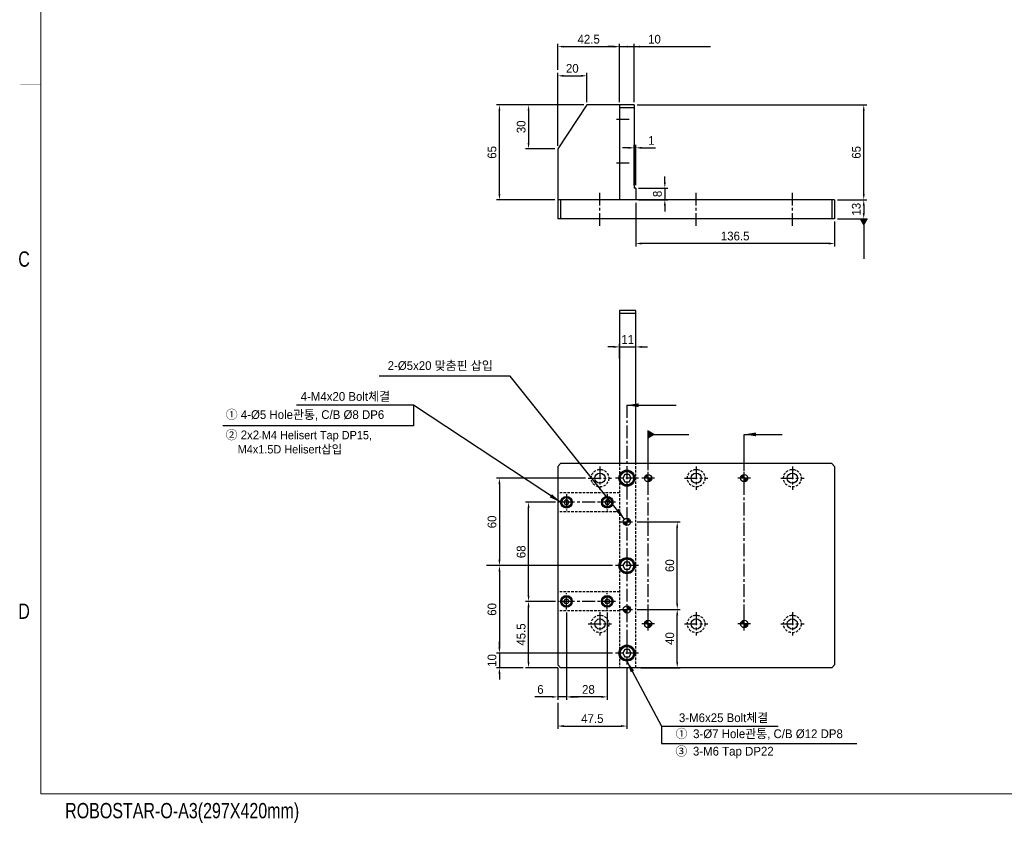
# Model space of a CAD drawing. Extents: x 1739 to 3085, y 884 to 1829.
# Tile 1 of 6: x 1740 to 2416, y 884 to 1434. Entities that reach past the tile are written whole.
import ezdxf
from ezdxf.enums import TextEntityAlignment as Align

# ---------------------------------------------------------------- set-up
doc = ezdxf.new("R2010")
doc.units = 0
doc.header["$LTSCALE"] = 7
doc.header["$MEASUREMENT"] = 0
doc.linetypes.add('CENTER', pattern=[2, 1.25, -0.25, 0.25, -0.25])
doc.linetypes.add('HIDDEN', pattern=[0.375, 0.25, -0.125])
doc.layers.get('0').update_dxf_attribs({"linetype": 'CONTINUOUS'})
doc.layers.get('DEFPOINTS').update_dxf_attribs({"linetype": 'CONTINUOUS'})
for name, color, linetype in [('3', 4, 'CONTINUOUS'), ('CEN', 3, 'CENTER'), ('CENTERLINE', 3, 'CENTER'), ('DIMENSION', 4, 'CONTINUOUS'), ('HATCHLINE', 1, 'CONTINUOUS'), ('HIDDENLINE', 5, 'HIDDEN')]:
    doc.layers.add(name, color=color, linetype=linetype)
doc.styles.get("Standard").update_dxf_attribs({"font": 'Gulim.ttf'})
doc.dimstyles.new('A3', dxfattribs={"dimscale": 2, "dimtxt": 3, "dimasz": 2, "dimexe": 1, "dimexo": 1, "dimgap": 1, "dimtad": 1, "dimdec": 4, "dimdsep": 46, "dimtxsty": 'Standard', "dimcen": 2.5, "dimclrd": 4, "dimclre": 4, "dimclrt": 9, "dimazin": 2, "dimtfac": 1, "dimtdec": 4, "dimtmove": 0, "dimatfit": 3, "dimfxl": 0, "dimtolj": 1, "dimarcsym": 0})
pattern_1 = [(45, (1547.34204, 868.4698), (-0.2245064, 0.2245064), [])]

# ---------------------------------------------------------------- blocks, each defined once
blk = doc.blocks.new('*D48')
at = {"layer": 'DEFPOINTS', "color": 0}
for p in [(2161.6, 1375.95), (2319.1, 1375.95), (2299.1, 1310.95)]:
    blk.add_point(p, dxfattribs=at)
at = {"layer": 'DIMENSION', "color": 4, "lineweight": -2}
for p, q in [((2163.6, 1375.95), (2321.1, 1375.95)), ((2319.1, 1314.95), (2319.1, 1371.95)), ((2301.1, 1310.95), (2321.1, 1310.95))]:
    blk.add_line(p, q, dxfattribs=at)
at = {"layer": 'DIMENSION', "color": 4}
for points in [[(2318.43, 1371.95), (2319.77, 1371.95), (2319.1, 1375.95)], [(2318.43, 1314.95), (2319.77, 1314.95), (2319.1, 1310.95)]]:
    blk.add_solid(points, dxfattribs=at)
at = {"layer": 'DIMENSION', "color": 9, "insert": (2314.02, 1343.45), "char_height": 6, "attachment_point": 5, "rotation": 90}
blk.add_mtext('\\A1;65', dxfattribs=at)
blk = doc.blocks.new('*D49')
at = {"layer": 'DEFPOINTS', "color": 0}
for p in [(2299.1, 1310.95), (2299.1, 1297.95), (2319.1, 1297.95)]:
    blk.add_point(p, dxfattribs=at)
at = {"layer": 'DIMENSION', "color": 4, "lineweight": -2}
for p, q in [((2301.1, 1310.95), (2321.1, 1310.95)), ((2319.1, 1306.95), (2319.1, 1301.95)), ((2301.1, 1297.95), (2321.1, 1297.95))]:
    blk.add_line(p, q, dxfattribs=at)
at = {"layer": 'DIMENSION', "color": 4}
for points in [[(2318.43, 1306.95), (2319.77, 1306.95), (2319.1, 1310.95)], [(2318.43, 1301.95), (2319.77, 1301.95), (2319.1, 1297.95)]]:
    blk.add_solid(points, dxfattribs=at)
at = {"layer": 'DIMENSION', "color": 9, "insert": (2314.01, 1304.45), "char_height": 6, "attachment_point": 5, "rotation": 90}
blk.add_mtext('\\A1;13', dxfattribs=at)
blk = doc.blocks.new('*D50')
at = {"layer": 'DEFPOINTS', "color": 0}
for p in [(2162.6, 1310.95), (2299.1, 1297.95), (2162.6, 1280.95)]:
    blk.add_point(p, dxfattribs=at)
at = {"layer": 'DIMENSION', "color": 4, "lineweight": -2}
for p, q in [((2162.6, 1308.95), (2162.6, 1278.95)), ((2299.1, 1295.95), (2299.1, 1278.95)), ((2295.1, 1280.95), (2166.6, 1280.95))]:
    blk.add_line(p, q, dxfattribs=at)
at = {"layer": 'DIMENSION', "color": 4}
for points in [[(2166.6, 1281.62), (2166.6, 1280.29), (2162.6, 1280.95)], [(2295.1, 1281.62), (2295.1, 1280.29), (2299.1, 1280.95)]]:
    blk.add_solid(points, dxfattribs=at)
at = {"layer": 'DIMENSION', "color": 9, "insert": (2230.85, 1286.04), "char_height": 6, "attachment_point": 5}
blk.add_mtext('\\A1;136.5', dxfattribs=at)
blk = doc.blocks.new('*D51')
at = {"layer": 'DEFPOINTS', "color": 0}
for p in [(2162.6, 1318.95), (2162.6, 1310.95), (2182.6, 1310.95)]:
    blk.add_point(p, dxfattribs=at)
at = {"layer": 'DIMENSION', "color": 4, "lineweight": -2}
for p, q in [((2182.6, 1322.95), (2182.6, 1326.95)), ((2164.6, 1318.95), (2184.6, 1318.95)), ((2182.6, 1318.95), (2182.6, 1310.95)), ((2164.6, 1310.95), (2184.6, 1310.95)), ((2182.6, 1306.95), (2182.6, 1302.95))]:
    blk.add_line(p, q, dxfattribs=at)
at = {"layer": 'DIMENSION', "color": 4}
for points in [[(2181.93, 1322.95), (2183.27, 1322.95), (2182.6, 1318.95)], [(2181.93, 1306.95), (2183.27, 1306.95), (2182.6, 1310.95)]]:
    blk.add_solid(points, dxfattribs=at)
at = {"layer": 'DIMENSION', "color": 9, "insert": (2177.52, 1314.95), "char_height": 6, "attachment_point": 5, "rotation": 90}
blk.add_mtext('\\A1;8', dxfattribs=at)
blk = doc.blocks.new('*D52')
at = {"layer": 'DEFPOINTS', "color": 0}
for p in [(2129.1, 1395.95), (2129.1, 1375.95), (2109.1, 1345.95)]:
    blk.add_point(p, dxfattribs=at)
at = {"layer": 'DIMENSION', "color": 4, "lineweight": -2}
for p, q in [((2109.1, 1347.95), (2109.1, 1397.95)), ((2113.1, 1395.95), (2125.1, 1395.95)), ((2129.1, 1377.95), (2129.1, 1397.95))]:
    blk.add_line(p, q, dxfattribs=at)
at = {"layer": 'DIMENSION', "color": 4}
for points in [[(2113.1, 1396.62), (2113.1, 1395.29), (2109.1, 1395.95)], [(2125.1, 1396.62), (2125.1, 1395.29), (2129.1, 1395.95)]]:
    blk.add_solid(points, dxfattribs=at)
at = {"layer": 'DIMENSION', "color": 9, "insert": (2119.1, 1401.03), "char_height": 6, "attachment_point": 5}
blk.add_mtext('\\A1;20', dxfattribs=at)
blk = doc.blocks.new('*D53')
at = {"layer": 'DEFPOINTS', "color": 0}
for p in [(2069.1, 1375.95), (2129.1, 1375.95), (2109.1, 1310.95)]:
    blk.add_point(p, dxfattribs=at)
at = {"layer": 'DIMENSION', "color": 4, "lineweight": -2}
for p, q in [((2127.1, 1375.95), (2067.1, 1375.95)), ((2069.1, 1314.95), (2069.1, 1371.95)), ((2107.1, 1310.95), (2067.1, 1310.95))]:
    blk.add_line(p, q, dxfattribs=at)
at = {"layer": 'DIMENSION', "color": 4}
for points in [[(2068.43, 1371.95), (2069.77, 1371.95), (2069.1, 1375.95)], [(2068.43, 1314.95), (2069.77, 1314.95), (2069.1, 1310.95)]]:
    blk.add_solid(points, dxfattribs=at)
at = {"layer": 'DIMENSION', "color": 9, "insert": (2064.02, 1343.45), "char_height": 6, "attachment_point": 5, "rotation": 90}
blk.add_mtext('\\A1;65', dxfattribs=at)
blk = doc.blocks.new('*D54')
at = {"layer": 'DEFPOINTS', "color": 0}
for p in [(2129.1, 1375.95), (2089.1, 1345.95), (2109.1, 1345.95)]:
    blk.add_point(p, dxfattribs=at)
at = {"layer": 'DIMENSION', "color": 4, "lineweight": -2}
for p, q in [((2127.1, 1375.95), (2087.1, 1375.95)), ((2089.1, 1371.95), (2089.1, 1349.95)), ((2107.1, 1345.95), (2087.1, 1345.95))]:
    blk.add_line(p, q, dxfattribs=at)
at = {"layer": 'DIMENSION', "color": 4}
for points in [[(2088.43, 1371.95), (2089.77, 1371.95), (2089.1, 1375.95)], [(2088.43, 1349.95), (2089.77, 1349.95), (2089.1, 1345.95)]]:
    blk.add_solid(points, dxfattribs=at)
at = {"layer": 'DIMENSION', "color": 9, "insert": (2084.02, 1360.95), "char_height": 6, "attachment_point": 5, "rotation": 90}
blk.add_mtext('\\A1;30', dxfattribs=at)
blk = doc.blocks.new('*D55')
at = {"layer": 'DEFPOINTS', "color": 0}
for p in [(2151.6, 1415.95), (2109.1, 1397.95), (2151.6, 1375.95)]:
    blk.add_point(p, dxfattribs=at)
at = {"layer": 'DIMENSION', "color": 4, "lineweight": -2}
for p, q in [((2109.1, 1399.95), (2109.1, 1417.95)), ((2113.1, 1415.95), (2147.6, 1415.95)), ((2151.6, 1377.95), (2151.6, 1417.95))]:
    blk.add_line(p, q, dxfattribs=at)
at = {"layer": 'DIMENSION', "color": 4}
for points in [[(2113.1, 1416.62), (2113.1, 1415.29), (2109.1, 1415.95)], [(2147.6, 1416.62), (2147.6, 1415.29), (2151.6, 1415.95)]]:
    blk.add_solid(points, dxfattribs=at)
at = {"layer": 'DIMENSION', "color": 9, "insert": (2130.35, 1421.03), "char_height": 6, "attachment_point": 5}
blk.add_mtext('\\A1;42.5', dxfattribs=at)
blk = doc.blocks.new('*D56')
at = {"layer": 'DEFPOINTS', "color": 0}
for p in [(2161.6, 1415.95), (2151.6, 1375.95), (2161.6, 1375.95)]:
    blk.add_point(p, dxfattribs=at)
at = {"layer": 'DIMENSION', "color": 4, "lineweight": -2}
for p, q in [((2147.6, 1415.95), (2143.6, 1415.95)), ((2151.6, 1377.95), (2151.6, 1417.95)), ((2151.6, 1415.95), (2161.6, 1415.95)), ((2161.6, 1377.95), (2161.6, 1417.95)), ((2165.6, 1415.95), (2181.35, 1415.95))]:
    blk.add_line(p, q, dxfattribs=at)
at = {"layer": 'DIMENSION', "color": 4}
for points in [[(2147.6, 1416.62), (2147.6, 1415.29), (2151.6, 1415.95)], [(2165.6, 1416.62), (2165.6, 1415.29), (2161.6, 1415.95)]]:
    blk.add_solid(points, dxfattribs=at)
at = {"layer": 'DIMENSION', "color": 9, "insert": (2175.47, 1421.04), "char_height": 6, "attachment_point": 5}
blk.add_mtext('\\A1;10', dxfattribs=at)
blk = doc.blocks.new('*D57')
at = {"layer": 'DEFPOINTS', "color": 0}
for p in [(2162.6, 1346.56), (2161.6, 1318.95), (2162.6, 1318.95)]:
    blk.add_point(p, dxfattribs=at)
at = {"layer": 'DIMENSION', "color": 4, "lineweight": -2}
for p, q in [((2157.6, 1346.56), (2153.6, 1346.56)), ((2161.6, 1320.95), (2161.6, 1348.56)), ((2161.6, 1346.56), (2162.6, 1346.56)), ((2162.6, 1320.95), (2162.6, 1348.56)), ((2166.6, 1346.56), (2176.18, 1346.56))]:
    blk.add_line(p, q, dxfattribs=at)
at = {"layer": 'DIMENSION', "color": 4}
for points in [[(2157.6, 1347.23), (2157.6, 1345.89), (2161.6, 1346.56)], [(2166.6, 1347.23), (2166.6, 1345.89), (2162.6, 1346.56)]]:
    blk.add_solid(points, dxfattribs=at)
at = {"layer": 'DIMENSION', "color": 9, "insert": (2173.39, 1351.64), "char_height": 6, "attachment_point": 5}
blk.add_mtext('\\A1;1', dxfattribs=at)
blk = doc.blocks.new('A3-DJ')
at = {"const_width": 0.2}
for points in [[(30, 269), (30, 10)], [(30, 10), (410, 10)]]:
    blk.add_lwpolyline(points, dxfattribs=at)
at = {"layer": '3', "const_width": 0.05}
for points in [[(26, 149), (30, 149)], [(26, 80), (30, 80)]]:
    blk.add_lwpolyline(points, dxfattribs=at)
at = {"layer": '3', "width": 0.8}
for s, p in [('C', (26.72, 114.81)), ('D', (26.72, 45.81)), ('ROBOSTAR-O-A3(297X420mm)', (57.72, 6.36))]:
    blk.add_text(s, height=3, dxfattribs=at).set_placement(p, align=Align.MIDDLE)
blk = doc.blocks.new('*D77')
at = {"layer": 'DEFPOINTS', "color": 0}
for p in [(2161.58, 1030.04), (2191.1, 1030.04), (2164.1, 990.04)]:
    blk.add_point(p, dxfattribs=at)
at = {"layer": 'DIMENSION', "color": 4, "lineweight": -2}
for p, q in [((2163.58, 1030.04), (2193.1, 1030.04)), ((2191.1, 994.04), (2191.1, 1026.04)), ((2166.1, 990.04), (2193.1, 990.04))]:
    blk.add_line(p, q, dxfattribs=at)
at = {"layer": 'DIMENSION', "color": 4}
for points in [[(2190.43, 1026.04), (2191.77, 1026.04), (2191.1, 1030.04)], [(2190.43, 994.04), (2191.77, 994.04), (2191.1, 990.04)]]:
    blk.add_solid(points, dxfattribs=at)
at = {"layer": 'DIMENSION', "color": 9, "insert": (2186.02, 1010.04), "char_height": 6, "attachment_point": 5, "rotation": 90}
blk.add_mtext('\\A1;40', dxfattribs=at)
blk = doc.blocks.new('*D78')
at = {"layer": 'DEFPOINTS', "color": 0}
for p in [(2089.1, 1035.54), (2109.49, 1035.54), (2111.1, 990.04)]:
    blk.add_point(p, dxfattribs=at)
at = {"layer": 'DIMENSION', "color": 4, "lineweight": -2}
for p, q in [((2107.49, 1035.54), (2087.1, 1035.54)), ((2089.1, 994.04), (2089.1, 1031.54)), ((2109.1, 990.04), (2087.1, 990.04))]:
    blk.add_line(p, q, dxfattribs=at)
at = {"layer": 'DIMENSION', "color": 4}
for points in [[(2088.43, 1031.54), (2089.77, 1031.54), (2089.1, 1035.54)], [(2088.43, 994.04), (2089.77, 994.04), (2089.1, 990.04)]]:
    blk.add_solid(points, dxfattribs=at)
at = {"layer": 'DIMENSION', "color": 9, "insert": (2084.02, 1012.79), "char_height": 6, "attachment_point": 5, "rotation": 90}
blk.add_mtext('\\A1;45.5', dxfattribs=at)
blk = doc.blocks.new('*D79')
at = {"layer": 'DEFPOINTS', "color": 0}
for p in [(2115.1, 1029.93), (2143.1, 1029.93), (2115.1, 970.04)]:
    blk.add_point(p, dxfattribs=at)
at = {"layer": 'DIMENSION', "color": 4, "lineweight": -2}
for p, q in [((2115.1, 1027.93), (2115.1, 968.04)), ((2143.1, 1027.93), (2143.1, 968.04)), ((2139.1, 970.04), (2119.1, 970.04))]:
    blk.add_line(p, q, dxfattribs=at)
at = {"layer": 'DIMENSION', "color": 4}
for points in [[(2119.1, 970.7), (2119.1, 969.37), (2115.1, 970.04)], [(2139.1, 970.7), (2139.1, 969.37), (2143.1, 970.04)]]:
    blk.add_solid(points, dxfattribs=at)
at = {"layer": 'DIMENSION', "color": 9, "insert": (2130.16, 975.11), "char_height": 6, "attachment_point": 5}
blk.add_mtext('\\A1;28', dxfattribs=at)
blk = doc.blocks.new('*D80')
at = {"layer": 'DEFPOINTS', "color": 0}
for p in [(2115.1, 1029.93), (2109.1, 992.04), (2109.1, 970.04)]:
    blk.add_point(p, dxfattribs=at)
at = {"layer": 'DIMENSION', "color": 4, "lineweight": -2}
for p, q in [((2115.1, 1027.93), (2115.1, 968.04)), ((2109.1, 990.04), (2109.1, 968.04)), ((2105.1, 970.04), (2093.38, 970.04)), ((2115.1, 970.04), (2109.1, 970.04)), ((2119.1, 970.04), (2123.1, 970.04))]:
    blk.add_line(p, q, dxfattribs=at)
at = {"layer": 'DIMENSION', "color": 4}
for points in [[(2105.1, 970.7), (2105.1, 969.37), (2109.1, 970.04)], [(2119.1, 970.7), (2119.1, 969.37), (2115.1, 970.04)]]:
    blk.add_solid(points, dxfattribs=at)
at = {"layer": 'DIMENSION', "color": 9, "insert": (2097.24, 975.11), "char_height": 6, "attachment_point": 5}
blk.add_mtext('\\A1;6', dxfattribs=at)
blk = doc.blocks.new('*D81')
at = {"layer": 'DEFPOINTS', "color": 0}
for p in [(2148.74, 1000.04), (2069.1, 990.04), (2087.37, 990.04)]:
    blk.add_point(p, dxfattribs=at)
at = {"layer": 'DIMENSION', "color": 4, "lineweight": -2}
for p, q in [((2069.1, 1004.04), (2069.1, 1008.04)), ((2146.74, 1000.04), (2067.1, 1000.04)), ((2069.1, 1000.04), (2069.1, 990.04)), ((2085.37, 990.04), (2067.1, 990.04)), ((2069.1, 986.04), (2069.1, 982.04))]:
    blk.add_line(p, q, dxfattribs=at)
at = {"layer": 'DIMENSION', "color": 4}
for points in [[(2068.43, 1004.04), (2069.77, 1004.04), (2069.1, 1000.04)], [(2068.43, 986.04), (2069.77, 986.04), (2069.1, 990.04)]]:
    blk.add_solid(points, dxfattribs=at)
at = {"layer": 'DIMENSION', "color": 9, "insert": (2064.01, 995.04), "char_height": 6, "attachment_point": 5, "rotation": 90}
blk.add_mtext('\\A1;10', dxfattribs=at)
blk = doc.blocks.new('*D82')
at = {"layer": 'DEFPOINTS', "color": 0}
for p in [(2156.6, 992.14), (2109.1, 968.04), (2156.6, 950.04)]:
    blk.add_point(p, dxfattribs=at)
at = {"layer": 'DIMENSION', "color": 4, "lineweight": -2}
for p, q in [((2156.6, 990.14), (2156.6, 948.04)), ((2109.1, 966.04), (2109.1, 948.04)), ((2113.1, 950.04), (2152.6, 950.04))]:
    blk.add_line(p, q, dxfattribs=at)
at = {"layer": 'DIMENSION', "color": 4}
for points in [[(2113.1, 950.7), (2113.1, 949.37), (2109.1, 950.04)], [(2152.6, 950.7), (2152.6, 949.37), (2156.6, 950.04)]]:
    blk.add_solid(points, dxfattribs=at)
at = {"layer": 'DIMENSION', "color": 9, "insert": (2132.85, 955.12), "char_height": 6, "attachment_point": 5}
blk.add_mtext('\\A1;47.5', dxfattribs=at)
blk = doc.blocks.new('*D83')
at = {"layer": 'DEFPOINTS', "color": 0}
for p in [(2162.6, 1210.04), (2151.6, 1200.05), (2162.6, 1199.72)]:
    blk.add_point(p, dxfattribs=at)
at = {"layer": 'DIMENSION', "color": 4, "lineweight": -2}
for p, q in [((2147.6, 1210.04), (2143.6, 1210.04)), ((2151.6, 1202.05), (2151.6, 1212.04)), ((2151.6, 1210.04), (2162.6, 1210.04)), ((2162.6, 1201.72), (2162.6, 1212.04)), ((2166.6, 1210.04), (2170.6, 1210.04))]:
    blk.add_line(p, q, dxfattribs=at)
at = {"layer": 'DIMENSION', "color": 4}
for points in [[(2147.6, 1210.7), (2147.6, 1209.37), (2151.6, 1210.04)], [(2166.6, 1210.7), (2166.6, 1209.37), (2162.6, 1210.04)]]:
    blk.add_solid(points, dxfattribs=at)
at = {"layer": 'DIMENSION', "color": 9, "insert": (2157.1, 1215.12), "char_height": 6, "attachment_point": 5}
blk.add_mtext('\\A1;11', dxfattribs=at)
blk = doc.blocks.new('*D84')
at = {"layer": 'DEFPOINTS', "color": 0}
for p in [(2161.58, 1090.04), (2191.1, 1090.04), (2161.58, 1030.04)]:
    blk.add_point(p, dxfattribs=at)
at = {"layer": 'DIMENSION', "color": 4, "lineweight": -2}
for p, q in [((2163.58, 1090.04), (2193.1, 1090.04)), ((2191.1, 1034.04), (2191.1, 1086.04)), ((2163.58, 1030.04), (2193.1, 1030.04))]:
    blk.add_line(p, q, dxfattribs=at)
at = {"layer": 'DIMENSION', "color": 4}
for points in [[(2190.43, 1086.04), (2191.77, 1086.04), (2191.1, 1090.04)], [(2190.43, 1034.04), (2191.77, 1034.04), (2191.1, 1030.04)]]:
    blk.add_solid(points, dxfattribs=at)
at = {"layer": 'DIMENSION', "color": 9, "insert": (2186.02, 1060.04), "char_height": 6, "attachment_point": 5, "rotation": 90}
blk.add_mtext('\\A1;60', dxfattribs=at)
blk = doc.blocks.new('*D85')
at = {"layer": 'DEFPOINTS', "color": 0}
for p in [(2130.1, 1120.04), (2069.1, 1060.04), (2148.74, 1060.04)]:
    blk.add_point(p, dxfattribs=at)
at = {"layer": 'DIMENSION', "color": 4, "lineweight": -2}
for p, q in [((2128.1, 1120.04), (2067.1, 1120.04)), ((2069.1, 1116.04), (2069.1, 1064.04)), ((2146.74, 1060.04), (2067.1, 1060.04))]:
    blk.add_line(p, q, dxfattribs=at)
at = {"layer": 'DIMENSION', "color": 4}
for points in [[(2068.43, 1116.04), (2069.77, 1116.04), (2069.1, 1120.04)], [(2068.43, 1064.04), (2069.77, 1064.04), (2069.1, 1060.04)]]:
    blk.add_solid(points, dxfattribs=at)
at = {"layer": 'DIMENSION', "color": 9, "insert": (2064.02, 1090.04), "char_height": 6, "attachment_point": 5, "rotation": 90}
blk.add_mtext('\\A1;60', dxfattribs=at)
blk = doc.blocks.new('*D86')
at = {"layer": 'DEFPOINTS', "color": 0}
for p in [(2089.1, 1103.54), (2109.49, 1103.54), (2109.49, 1035.54)]:
    blk.add_point(p, dxfattribs=at)
at = {"layer": 'DIMENSION', "color": 4, "lineweight": -2}
for p, q in [((2107.49, 1103.54), (2087.1, 1103.54)), ((2089.1, 1039.54), (2089.1, 1099.54)), ((2107.49, 1035.54), (2087.1, 1035.54))]:
    blk.add_line(p, q, dxfattribs=at)
at = {"layer": 'DIMENSION', "color": 4}
for points in [[(2088.43, 1099.54), (2089.77, 1099.54), (2089.1, 1103.54)], [(2088.43, 1039.54), (2089.77, 1039.54), (2089.1, 1035.54)]]:
    blk.add_solid(points, dxfattribs=at)
at = {"layer": 'DIMENSION', "color": 9, "insert": (2084.02, 1069.54), "char_height": 6, "attachment_point": 5, "rotation": 90}
blk.add_mtext('\\A1;68', dxfattribs=at)
blk = doc.blocks.new('*D87')
at = {"layer": 'DEFPOINTS', "color": 0}
for p in [(2148.74, 1060.04), (2069.1, 1000.04), (2148.74, 1000.04)]:
    blk.add_point(p, dxfattribs=at)
at = {"layer": 'DIMENSION', "color": 4, "lineweight": -2}
for p, q in [((2146.74, 1060.04), (2067.1, 1060.04)), ((2069.1, 1056.04), (2069.1, 1004.04)), ((2146.74, 1000.04), (2067.1, 1000.04))]:
    blk.add_line(p, q, dxfattribs=at)
at = {"layer": 'DIMENSION', "color": 4}
for points in [[(2068.43, 1056.04), (2069.77, 1056.04), (2069.1, 1060.04)], [(2068.43, 1004.04), (2069.77, 1004.04), (2069.1, 1000.04)]]:
    blk.add_solid(points, dxfattribs=at)
at = {"layer": 'DIMENSION', "color": 9, "insert": (2064.02, 1030.04), "char_height": 6, "attachment_point": 5, "rotation": 90}
blk.add_mtext('\\A1;60', dxfattribs=at)
blk = doc.blocks.new('*X33')
at = {"color": 0}
for p, q in [((1283.95, 851.59), (1284.23, 851.87)), ((1283.95, 851.14), (1284.61, 851.8)), ((1283.95, 850.69), (1284.94, 851.68)), ((1283.95, 850.24), (1285.24, 851.53)), ((1283.95, 849.79), (1285.5, 851.35)), ((1281.47, 849.11), (1281.75, 849.39)), ((1281.54, 848.73), (1282.2, 849.39)), ((1281.66, 848.4), (1282.65, 849.39)), ((1281.81, 848.1), (1283.09, 849.39)), ((1281.99, 847.84), (1283.54, 849.39)), ((1282.2, 847.6), (1283.95, 849.35)), ((1282.45, 847.39), (1283.95, 848.9)), ((1282.72, 847.21), (1283.95, 848.45)), ((1283.02, 847.07), (1283.95, 848)), ((1283.36, 846.96), (1283.95, 847.55)), ((1283.75, 846.9), (1283.95, 847.1)), ((1283.99, 849.39), (1285.74, 851.13)), ((1284.44, 849.39), (1285.95, 850.89)), ((1284.89, 849.39), (1286.12, 850.62)), ((1285.34, 849.39), (1286.27, 850.32)), ((1285.79, 849.39), (1286.38, 849.98)), ((1286.24, 849.39), (1286.44, 849.59))]:
    blk.add_line(p, q, dxfattribs=at)
blk = doc.blocks.new('*X34')
at = {"color": 0}
for p, q in [((1283.95, 751.46), (1284.35, 751.86)), ((1283.95, 751.01), (1284.71, 751.77)), ((1283.95, 750.56), (1285.03, 751.64)), ((1283.95, 750.11), (1285.32, 751.48)), ((1283.95, 749.67), (1285.57, 751.29)), ((1284.12, 749.39), (1285.8, 751.07)), ((1284.57, 749.39), (1286, 750.82)), ((1285.02, 749.39), (1286.17, 750.54)), ((1285.47, 749.39), (1286.31, 750.22)), ((1281.48, 748.99), (1281.88, 749.39)), ((1281.57, 748.63), (1282.33, 749.39)), ((1281.7, 748.31), (1282.78, 749.39)), ((1281.86, 748.02), (1283.22, 749.39)), ((1282.05, 747.76), (1283.67, 749.39)), ((1282.27, 747.54), (1283.95, 749.22)), ((1282.52, 747.34), (1283.95, 748.77)), ((1282.8, 747.17), (1283.95, 748.32)), ((1283.11, 747.03), (1283.95, 747.87)), ((1283.47, 746.94), (1283.95, 747.42)), ((1283.87, 746.89), (1283.95, 746.97)), ((1285.92, 749.39), (1286.4, 749.87)), ((1286.37, 749.39), (1286.45, 749.47))]:
    blk.add_line(p, q, dxfattribs=at)

msp = doc.modelspace()

# ---------------------------------------------------------------- hatches: boundary and pattern name
at = {"layer": 'HATCHLINE'}
h = msp.add_hatch(dxfattribs=at)
h.set_pattern_fill('ANSI31', color=256, scale=0.1, style=0)
h.set_pattern_definition(pattern_1)
h.paths.add_polyline_path([(2156.59881, 1090.0379), (2159.09881, 1090.0379, 0.414213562), (2156.59881, 1092.5379)])
h.paths.add_polyline_path([(2156.59881, 1090.0379), (2154.09881, 1090.0379, 0.414213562), (2156.59881, 1087.5379)])
h = msp.add_hatch(dxfattribs=at)
h.set_pattern_fill('ANSI31', color=256, scale=0.1, style=0)
h.set_pattern_definition(pattern_1)
h.paths.add_polyline_path([(2156.59881, 1032.5379), (2156.59881, 1030.0379), (2159.09881, 1030.0379, 0.414213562)])
h.paths.add_polyline_path([(2156.59881, 1030.0379), (2154.09881, 1030.0379, 0.414213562), (2156.59881, 1027.5379)])

# ---------------------------------------------------------------- linework, layer by layer
for p, q in [((2129.09881, 1375.95401), (2109.09881, 1345.95401)), ((2151.59881, 1375.95401), (2129.09881, 1375.95401)), ((2151.59881, 1375.95401), (2151.59881, 1310.954)), ((2161.59881, 1375.95401), (2151.59881, 1375.95401)), ((2161.59881, 1373.95401), (2151.59881, 1373.95401)), ((2161.59881, 1375.95401), (2161.59881, 1318.954)), ((2109.09881, 1345.95401), (2109.09881, 1297.954)), ((2162.59881, 1318.954), (2161.59881, 1318.954)), ((2162.59881, 1318.954), (2162.59881, 1310.954)), ((2299.09881, 1310.954), (2109.09881, 1310.954)), ((2111.09881, 1310.954), (2111.09881, 1297.954)), ((2297.09881, 1310.954), (2297.09881, 1297.954)), ((2299.09881, 1310.954), (2299.09881, 1297.954)), ((2299.09881, 1297.954), (2109.09881, 1297.954)), ((2151.59881, 1235.03791), (2151.59881, 1130.0379)), ((2162.59881, 1235.03791), (2151.59881, 1235.03791)), ((2162.59881, 1233.03791), (2151.59881, 1233.03791)), ((2162.59881, 1130.0379), (2162.59881, 1235.03791)), ((2109.09881, 1128.0379), (2111.09881, 1130.0379)), ((2297.09881, 1130.0379), (2111.09881, 1130.0379)), ((2297.09881, 1130.0379), (2299.09881, 1128.0379)), ((2109.09881, 1128.0379), (2109.09881, 992.0379)), ((2299.09881, 1128.0379), (2299.09881, 992.0379)), ((2111.09881, 990.0379), (2109.09881, 992.0379)), ((2297.09881, 990.0379), (2111.09881, 990.0379)), ((2297.09881, 990.0379), (2299.09881, 992.0379))]:
    msp.add_line(p, q)
for points in [[(2155.15543, 1122.5379), (2153.71206, 1120.0379), (2155.15543, 1117.5379), (2158.04218, 1117.5379), (2159.48556, 1120.0379), (2158.04218, 1122.5379)], [(2114.23278, 1105.03791), (2113.36676, 1103.53791), (2114.23278, 1102.03791), (2115.96483, 1102.03791), (2116.83086, 1103.53791), (2115.96483, 1105.03791)], [(2142.23278, 1105.03791), (2141.36676, 1103.53791), (2142.23278, 1102.03791), (2143.96483, 1102.03791), (2144.83086, 1103.53791), (2143.96483, 1105.03791)], [(2155.15543, 1062.5379), (2153.71206, 1060.0379), (2155.15543, 1057.5379), (2158.04218, 1057.5379), (2159.48556, 1060.0379), (2158.04218, 1062.5379)], [(2114.23278, 1034.03789), (2113.36676, 1035.53789), (2114.23278, 1037.03789), (2115.96483, 1037.03789), (2116.83086, 1035.53789), (2115.96483, 1034.03789)], [(2142.23278, 1034.03789), (2141.36676, 1035.53789), (2142.23278, 1037.03789), (2143.96483, 1037.03789), (2144.83086, 1035.53789), (2143.96483, 1034.03789)], [(2155.15543, 1002.5379), (2153.71206, 1000.0379), (2155.15543, 997.5379), (2158.04218, 997.5379), (2159.48556, 1000.0379), (2158.04218, 1002.5379)]]:
    msp.add_lwpolyline(points, close=True)
for centre, radius in [((2138.09881, 1120.03791), 3.5), ((2156.59881, 1120.0379), 5.5), ((2156.59881, 1120.0379), 5), ((2204.09881, 1120.03791), 3.5), ((2270.09881, 1120.03791), 3.5), ((2115.09881, 1103.53791), 4), ((2115.09881, 1103.53791), 3.5), ((2143.09881, 1103.53791), 4), ((2143.09881, 1103.53791), 3.5), ((2156.59881, 1090.0379), 2.5), ((2156.59881, 1060.0379), 5.5), ((2156.59881, 1060.0379), 5), ((2115.09881, 1035.53789), 4), ((2115.09881, 1035.53789), 3.5), ((2143.09881, 1035.53789), 4), ((2143.09881, 1035.53789), 3.5), ((2156.59881, 1030.0379), 2.5), ((2138.09881, 1020.03791), 3.5), ((2204.09881, 1020.03791), 3.5), ((2270.09881, 1020.03791), 3.5), ((2156.59881, 1000.0379), 5.5), ((2156.59881, 1000.0379), 5)]:
    msp.add_circle(centre, radius)
at = {"linetype": 'Continuous'}
for centre in [(2171.09881, 1120.03791), (2237.09881, 1120.03791), (2171.09881, 1020.03789), (2237.09881, 1020.03789)]:
    msp.add_circle(centre, 2.5, dxfattribs=at)
at = {"layer": '3'}
for centre, radius in [((2156.59881, 1120.0379), 4.6), ((2115.09881, 1103.53791), 3.2), ((2143.09881, 1103.53791), 3.2), ((2156.59881, 1060.0379), 4.6), ((2115.09881, 1035.53789), 3.2), ((2143.09881, 1035.53789), 3.2), ((2156.59881, 1000.0379), 4.6)]:
    msp.add_circle(centre, radius, dxfattribs=at)
at = {"layer": 'CEN'}
for p, q in [((2158.09881, 1365.954), (2148.09881, 1365.954)), ((2158.09881, 1335.954), (2148.09881, 1335.954)), ((2156.59881, 1128.21308), (2156.59881, 1112.13815)), ((2164.51651, 1120.0379), (2148.73843, 1120.0379)), ((2175.49791, 1120.03791), (2166.59881, 1120.03791)), ((2241.49791, 1120.03791), (2232.59881, 1120.03791)), ((2156.59881, 1068.21308), (2156.59881, 1052.13815)), ((2164.51651, 1060.0379), (2148.73843, 1060.0379)), ((2175.49791, 1020.03791), (2166.59881, 1020.03791)), ((2241.49791, 1020.03791), (2232.59881, 1020.03791)), ((2156.59881, 1008.21308), (2156.59881, 992.13815)), ((2164.51651, 1000.0379), (2148.73843, 1000.0379))]:
    msp.add_line(p, q, dxfattribs=at)
at = {"layer": 'CEN', "linetype": 'CENTER'}
for p, q in [((2138.09881, 1293.05576), (2138.09881, 1315.83572)), ((2204.09881, 1293.05576), (2204.09881, 1315.83572)), ((2270.09881, 1293.05576), (2270.09881, 1315.83572)), ((2138.09881, 1128.03791), (2138.09881, 1112.03791)), ((2171.09881, 1115.53791), (2171.09881, 1124.53791)), ((2204.09881, 1128.03791), (2204.09881, 1112.03791)), ((2237.09881, 1115.53791), (2237.09881, 1124.53791)), ((2270.09881, 1128.03791), (2270.09881, 1112.03791)), ((2130.09881, 1120.03791), (2146.09881, 1120.03791)), ((2196.09881, 1120.03791), (2212.09881, 1120.03791)), ((2262.09881, 1120.03791), (2278.09881, 1120.03791)), ((2151.6182, 1090.0379), (2161.57942, 1090.0379)), ((2138.09881, 1028.03791), (2138.09881, 1012.03791)), ((2151.6182, 1030.0379), (2161.57942, 1030.0379)), ((2204.09881, 1028.03791), (2204.09881, 1012.03791)), ((2270.09881, 1028.03791), (2270.09881, 1012.03791)), ((2171.09881, 1015.53791), (2171.09881, 1024.53791)), ((2237.09881, 1015.53791), (2237.09881, 1024.53791)), ((2130.09881, 1020.03791), (2146.09881, 1020.03791)), ((2196.09881, 1020.03791), (2212.09881, 1020.03791)), ((2262.09881, 1020.03791), (2278.09881, 1020.03791))]:
    msp.add_line(p, q, dxfattribs=at)
at = {"layer": 'CENTERLINE'}
for p, q in [((2156.59881, 1170.13403), (2156.59881, 1008.21308)), ((2171.09881, 1024.53791), (2171.09881, 1115.53791)), ((2237.09881, 1024.53791), (2237.09881, 1115.53791)), ((2115.09881, 1109.14511), (2115.09881, 1097.93071)), ((2143.09881, 1109.14511), (2143.09881, 1097.93071)), ((2148.70601, 1103.53791), (2109.49161, 1103.53791)), ((2115.09881, 1029.93069), (2115.09881, 1041.14509)), ((2143.09881, 1029.93069), (2143.09881, 1041.14509)), ((2148.70601, 1035.53789), (2109.49161, 1035.53789))]:
    msp.add_line(p, q, dxfattribs=at)
at = {"layer": 'DIMENSION'}
for p, q in [((2010.166, 1170.0379), (2010.166, 1155.84719)), ((2010.166, 1155.84719), (1879.23532, 1155.84719)), ((2171.09881, 1125.53791), (2171.09881, 1152.71522)), ((2237.09881, 1125.08878), (2237.09881, 1150.0379)), ((2085.69328, 1060.0379), (2060.33068, 1060.0379)), ((2146.13325, 1060.0379), (2091.87134, 1060.0379)), ((2180.28864, 950.0379), (2180.28864, 938.05805)), ((2180.28864, 938.05805), (2314.24317, 938.05805))]:
    msp.add_line(p, q, dxfattribs=at)
at = {"layer": 'HIDDENLINE'}
for p, q in [((2151.59881, 1130.0379), (2151.59881, 990.03791)), ((2162.59881, 990.0379), (2162.59881, 1130.0379)), ((2151.59881, 1110.03791), (2109.09881, 1110.03791)), ((2151.59881, 1097.03791), (2109.09881, 1097.03791)), ((2151.59881, 1042.03791), (2109.09881, 1042.03791)), ((2151.59881, 1029.03791), (2109.09881, 1029.03791))]:
    msp.add_line(p, q, dxfattribs=at)
for centre in [(2138.09881, 1120.03791), (2204.09881, 1120.03791), (2270.09881, 1120.03791), (2138.09881, 1020.03791), (2204.09881, 1020.03791), (2270.09881, 1020.03791)]:
    msp.add_circle(centre, 6, dxfattribs=at)

# ---------------------------------------------------------------- block references
at = {"xscale": 3.5, "yscale": 3.5, "zscale": 3.5}
msp.add_blockref('A3-DJ', (1649.39105, 868.4698), dxfattribs=at)
at = {"layer": 'HATCHLINE', "linetype": 'Continuous', "xscale": -1, "rotation": 180}
for name, p in [('*X34', (887.14842, 1869.42594)), ('*X34', (953.14842, 1869.42594)), ('*X33', (887.14842, 1869.42594)), ('*X33', (953.14842, 1869.42594))]:
    msp.add_blockref(name, p, dxfattribs=at)

# ---------------------------------------------------------------- texts
at = {"color": 9, "char_height": 6, "attachment_point": 4}
for s, insert in [('\\A1;2-%%c5x20 맞춤핀 삽입', (1992.39745, 1196.90804)), ('\\A1;4-M4x20 Bolt체결', (1932.73526, 1175.74348)), ('① 4-%%C5 Hole관통, C/B %%C8 DP6', (1881.29724, 1163.05073)), ('② 2x2{\\H0.7143x;-\\H1.333x;M4 Helisert Tap DP15,\\P    M4x1.5D Helisert삽입}', (1881.18789, 1144.57402)), ('3-M6x25 Bolt체결', (2192.28864, 955.41504)), ('{\\fGulimChe|b0|i0|c129|p49;① }3-%%C7 Hole관통, C/B %%C12 DP8', (2189.94005, 944.20089)), ('{\\f굴림체|b0|i0|c129|p49;③ }3-M6 Tap DP22', (2189.82827, 931.86868))]:
    msp.add_mtext(s, dxfattribs=dict(at, insert=insert))

# ---------------------------------------------------------------- dimensions: what is measured, and where the dimension line sits
at = {"layer": 'DIMENSION'}
for base, p1, p2, picture, middle in [((2151.59881, 1415.95401), (2109.09881, 1397.95401), (2151.59881, 1375.95401), '*D55', (2130.34881, 1421.03391)), ((2161.59881, 1415.95401), (2151.59881, 1375.95401), (2161.59881, 1375.95401), '*D56', (2175.47364, 1421.0379)), ((2129.09881, 1395.95401), (2109.09881, 1345.95401), (2129.09881, 1375.95401), '*D52', (2119.09881, 1401.02991)), ((2162.59881, 1346.56), (2161.59881, 1318.954), (2162.59881, 1318.954), '*D57', (2173.38975, 1351.64389)), ((2162.59881, 1280.954), (2299.09881, 1297.954), (2162.59881, 1310.954), '*D50', (2230.84881, 1286.03788)), ((2162.59881, 1210.0379), (2151.59881, 1200.04613), (2162.59881, 1199.72382), '*D83', (2157.09881, 1215.12179)), ((2156.59881, 950.0379), (2109.09881, 968.0379), (2156.59881, 992.13815), '*D82', (2132.84881, 955.12179))]:
    dim = msp.add_linear_dim(base=base, p1=p1, p2=p2, dimstyle='A3', dxfattribs=at)
    dim.commit()
    dim.dimension.update_dxf_attribs({"geometry": picture, "text_midpoint": middle})
for base, p1, p2, picture, middle in [((2069.09881, 1375.95401), (2109.09881, 1310.954), (2129.09881, 1375.95401), '*D53', (2064.02291, 1343.454)), ((2089.09881, 1345.95401), (2129.09881, 1375.95401), (2109.09881, 1345.95401), '*D54', (2084.02291, 1360.95401)), ((2319.09881, 1375.95401), (2299.09881, 1310.954), (2161.59881, 1375.95401), '*D48', (2314.02291, 1343.454)), ((2182.59881, 1310.954), (2162.59881, 1318.954), (2162.59881, 1310.954), '*D51', (2177.52291, 1314.954)), ((2319.09881, 1297.954), (2299.09881, 1310.954), (2299.09881, 1297.954), '*D49', (2314.01492, 1304.454)), ((2069.09881, 1060.0379), (2130.09881, 1120.03791), (2148.73843, 1060.0379), '*D85', (2064.02291, 1090.0379)), ((2089.09881, 1103.53791), (2109.49161, 1035.53789), (2109.49161, 1103.53791), '*D86', (2084.02291, 1069.5379)), ((2191.09881, 1090.0379), (2161.57942, 1030.0379), (2161.57942, 1090.0379), '*D84', (2186.02291, 1060.0379)), ((2069.09881, 1000.0379), (2148.73843, 1060.0379), (2148.73843, 1000.0379), '*D87', (2064.02291, 1030.0379)), ((2089.09881, 1035.53789), (2111.09881, 990.0379), (2109.49161, 1035.53789), '*D78', (2084.01892, 1012.78789)), ((2191.09881, 1030.0379), (2164.09881, 990.0379), (2161.57942, 1030.0379), '*D77', (2186.01892, 1010.0379))]:
    dim = msp.add_linear_dim(base=base, p1=p1, p2=p2, angle=90, dimstyle='A3', dxfattribs=at)
    dim.commit()
    dim.dimension.update_dxf_attribs({"geometry": picture, "text_midpoint": middle})
for base, p1, p2, picture, middle in [((2109.09881, 970.0379), (2115.09881, 1029.93069), (2109.09881, 992.0379), '*D80', (2097.24129, 970.0379)), ((2115.09881, 970.0379), (2143.09881, 1029.93069), (2115.09881, 1029.93069), '*D79', (2130.16242, 970.0379))]:
    dim = msp.add_linear_dim(base=base, p1=p1, p2=p2, dimstyle='A3', dxfattribs=at)
    dim.commit()
    dim.dimension.update_dxf_attribs({"geometry": picture, "text_midpoint": middle, "dimtype": 160})
dim = msp.add_linear_dim(base=(2069.09881, 990.0379), p1=(2148.73843, 1000.0379), p2=(2087.3721, 990.0379), angle=90, dimstyle='A3', dxfattribs=at)
dim.commit()
dim.dimension.update_dxf_attribs({"geometry": '*D81', "text_midpoint": (2069.09881, 995.0379), "dimtype": 160})

# ---------------------------------------------------------------- leaders
msp.add_leader([(2153.09881, 1415.95401), (2214.00614, 1415.95401)], dimstyle='A3', dxfattribs=at)
for points, override in [([(2319.09881, 1297.954), (2319.09881, 1270.49963)], {"dimscale": 2, "dimtxt": 2.5, "dimasz": 2.5, "dimtxsty": 'Standard', "dimclrt": 9, "dimldrblk": 'DATUMFILLED'}), ([(2156.59881, 1170.0379), (2190.31743, 1170.0379)], {"dimscale": 4, "dimtxt": 2.5, "dimtxsty": 'Standard', "dimclrt": 9}), ([(2171.09881, 1150.0379), (2199.00757, 1150.0379)], {"dimscale": 2, "dimtxt": 2.5, "dimasz": 2.5, "dimtxsty": 'Standard', "dimclrt": 9, "dimldrblk": 'DATUMFILLED'}), ([(2237.09881, 1150.0379), (2263.16271, 1150.0379)], {"dimscale": 4, "dimtxt": 2.5, "dimtxsty": 'Standard', "dimclrt": 9})]:
    msp.add_leader(points, dimstyle='A3', override=override, dxfattribs=at)
at = {"layer": 'DIMENSION', "annotation_type": 0, "has_hookline": 1}
for points, hookline_direction, text_width in [([(2154.96411, 1091.9294), (2076.48476, 1190.0379), (2068.48476, 1190.0379)], 1, 77.95206), ([(2111.09881, 1103.53791), (2010.166, 1170.0379), (2002.166, 1170.0379)], 1, 68.36485), ([(2156.59881, 994.5379), (2180.28864, 950.0379), (2188.28864, 950.0379)], 0, 68.18908)]:
    msp.add_leader(points, dimstyle='A3', override={"dimscale": 4, "dimtxt": 2.5, "dimtxsty": 'Standard', "dimclrt": 9}, dxfattribs=dict(at, hookline_direction=hookline_direction, text_width=text_width))

doc.saveas('drawing.dxf')
